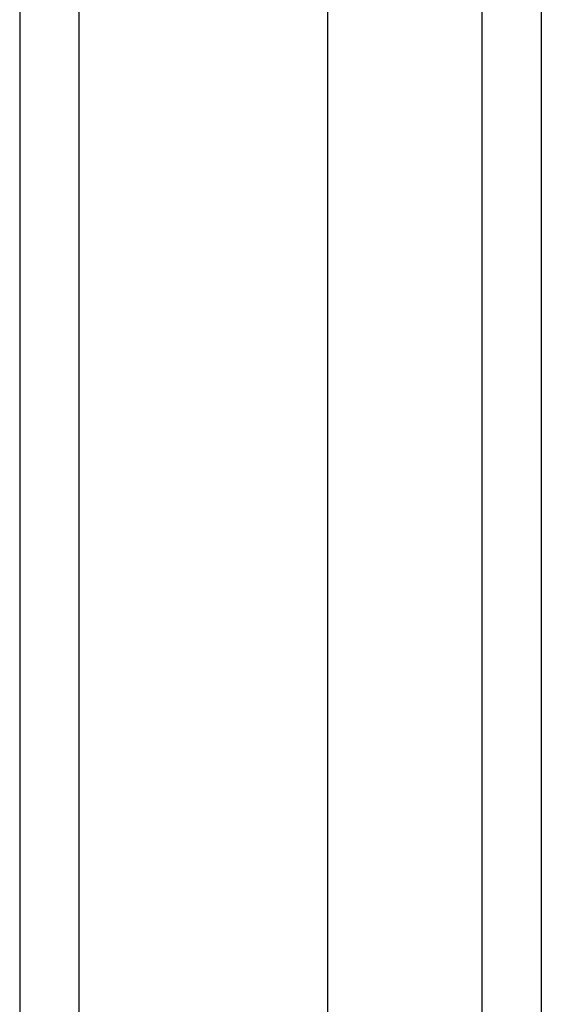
# Model space of a CAD drawing. Header units: inches. Extents: x 11 to 197, y 14 to 125.
# Tile 23 of 82: x 82.928 to 83.794, y 68.784 to 70.418. Entities that reach past the tile are written whole.
import ezdxf

# ---------------------------------------------------------------- set-up
doc = ezdxf.new("R2010")
doc.units = ezdxf.units.IN
doc.header["$MEASUREMENT"] = 0
doc.layers.add('Visible Edges(ANSI)', color=7, linetype='Continuous', lineweight=25)
doc.layers.add('Visible Tangent Edges(ANSI)', color=7, linetype='Continuous', lineweight=25)

msp = doc.modelspace()

# ---------------------------------------------------------------- linework, layer by layer
at = {"layer": 'Visible Edges(ANSI)'}
for p, q in [((82.9279, 91.0396), (82.9279, 49.2376)), ((83.4397, 49.8472), (83.4397, 90.4299)), ((83.794, 90.2414), (83.794, 50.0357))]:
    msp.add_line(p, q, dxfattribs=at)
at = {"layer": 'Visible Tangent Edges(ANSI)'}
for p, q in [((83.0269, 49.2376), (83.0269, 91.0396)), ((83.695, 90.3714), (83.695, 49.9057))]:
    msp.add_line(p, q, dxfattribs=at)

doc.saveas('drawing.dxf')
